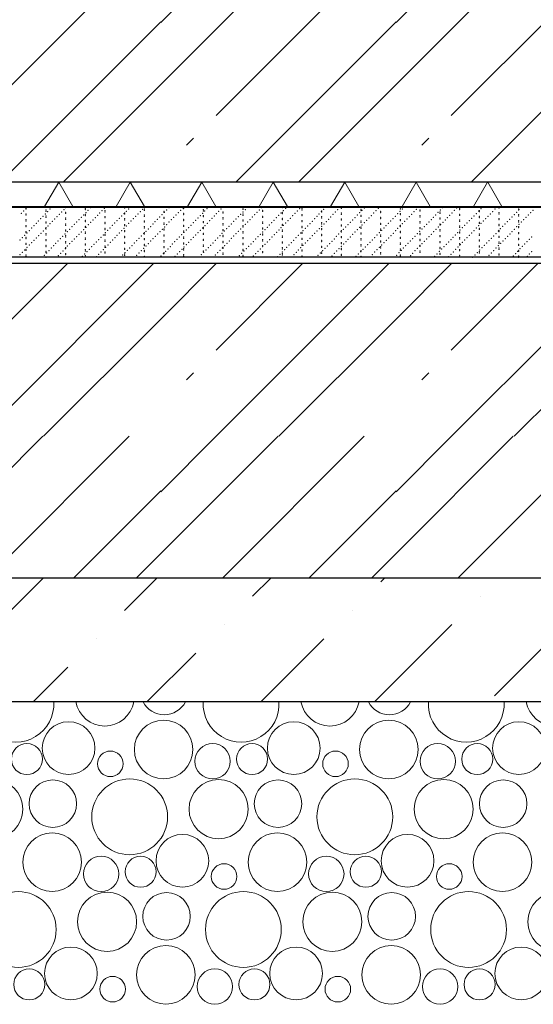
# Model space of a CAD drawing. Header units: millimetres. Extents: x -543656 to -529918, y -2500 to 6290.
# Tile 12 of 58: x -537440 to -537025, y -364 to 431. Entities that reach past the tile are written whole.
import ezdxf

# ---------------------------------------------------------------- set-up
doc = ezdxf.new("R2010")
doc.units = ezdxf.units.MM
doc.header["$MEASUREMENT"] = 0
doc.linetypes.add('Wipeout_Contour', pattern=[1000, 0, -1000])
for name, color, linetype in [('2 - KÓTA NS.2D', 7, 'Continuous'), ('2 - ČÁRA HLAVNÍ.2D', 7, 'Continuous'), ('3 - ZÁKLADOVÉ DESKY.3D', 7, 'Continuous'), ('4 - PODLAHY.3D', 7, 'Continuous'), ('Konstrukce – Dělicí čáry vrstev', 7, 'Continuous'), ('Nové_4 - ZDIVO - STĚNY NOSNÉ.3D', 7, 'Continuous'), ('Nové_Výplně - Povrchové', 7, 'Continuous'), ('Výplně - Povrchové', 7, 'Continuous'), ('Výplně – Řezové', 7, 'Continuous')]:
    doc.layers.add(name, color=color, linetype=linetype)
doc.styles.add('GENEROVANÝ_STYL_1', font='Arial.ttf')
doc.linetypes.add('ČÁRA HYDROIZOLACE', pattern='A,0,[2,B ŘEZ B-B´1.Shx,S=3.968254,R=0,X=0,Y=0.0125],-500,0', length=500)
doc.dimstyles.new('GENEROVANÝ_STYL__1', dxfattribs={"dimtxt": 100, "dimasz": 85.5, "dimexe": 0.18, "dimexo": 450, "dimgap": 0, "dimtad": 1, "dimdec": 0, "dimzin": 0, "dimdsep": 46, "dimtxsty": 'GENEROVANÝ_STYL_1', "dimblk": 'ARROWHEAD_6', "dimblk1": 'ARROWHEAD_6', "dimblk2": 'ARROWHEAD_6', "dimcen": 0.09, "dimclrd": 256, "dimclre": 256, "dimclrt": 256, "dimazin": 0, "dimtfac": 1, "dimtdec": 4, "dimtmove": 0, "dimatfit": 3, "dimfxl": 1, "dimtolj": 1, "dimtzin": 0, "dimarcsym": 0})

# ---------------------------------------------------------------- blocks, each defined once
blk = doc.blocks.new('Řez_1', base_point=(-1697940.48, 0))
at = {"color": 254, "linetype": 'Wipeout_Contour', "lineweight": 0, "ltscale": 2684131.923473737}
blk.add_wipeout([(-539644.22, 279.51), (-534954.19, 279.51), (-534944.22, 279.76), (-534944.22, 280.26), (-539644.22, 280.26)], dxfattribs=at).dxf.layer = 'Nové_Výplně - Povrchové'
blk = doc.blocks.new('*X4', base_point=(-1697940.48, 0))
at = {"layer": 'Výplně – Řezové', "color": 7, "linetype": 'Continuous', "lineweight": 0}
for p, q in [((-537471.62, 353.8), (-537351.89, 473.53)), ((-537326.29, 428.83), (-537281.59, 473.53)), ((-537326.29, 378.83), (-537231.59, 473.53)), ((-537281.62, 353.8), (-537161.89, 473.53)), ((-537136.29, 428.83), (-537091.59, 473.53)), ((-537136.29, 378.83), (-537041.59, 473.53)), ((-537091.62, 353.8), (-536971.89, 473.53)), ((-537455.72, 300), (-537326.29, 429.43)), ((-537265.72, 300), (-537136.29, 429.43)), ((-537075.72, 300), (-536946.29, 429.43)), ((-537405.12, 300), (-537326.29, 378.83)), ((-537215.12, 300), (-537136.29, 378.83)), ((-537305.54, 329.88), (-537299.91, 335.51)), ((-537115.54, 329.88), (-537109.91, 335.51))]:
    blk.add_line(p, q, dxfattribs=at)
blk = doc.blocks.new('Řez_3', base_point=(-1697940.48, 0))
at = {"layer": 'Výplně – Řezové', "linetype": 'Continuous', "lineweight": 0, "true_color": 0x000000}
h = blk.add_hatch(dxfattribs=at)
h.set_pattern_fill('IZOLACE_TEPELNÁ_TUHÁ', color=18, style=0, pattern_type=2)
h.set_pattern_definition([(60, (-1697940.485, 0), (-43.3012702, 25), []), (120, (-1697940.485, 0), (43.3012702, 25), [])])
h.paths.add_polyline_path([(-534944.22, 300), (-539644.22, 300), (-539644.22, 280.26), (-534944.22, 280.26)])
at = {"layer": '3 - ZÁKLADOVÉ DESKY.3D', "color": 7, "linetype": 'Continuous', "lineweight": 0}
blk.add_line((-534944.22, 280.26), (-539644.22, 280.26), dxfattribs=at)
at = {"layer": 'Konstrukce – Dělicí čáry vrstev', "color": 7, "linetype": 'Continuous', "lineweight": 30}
blk.add_line((-534944.22, 300), (-539644.22, 300), dxfattribs=at)
at = {"layer": '3 - ZÁKLADOVÉ DESKY.3D', "lineweight": 0}
blk.add_blockref('*X4', (-1697940.48, 0), dxfattribs=at)
blk = doc.blocks.new('*X92', base_point=(-1697940.48, 0))
at = {"layer": 'Výplně – Řezové', "color": 7, "linetype": 'Continuous', "lineweight": 0}
for centre, radius in [((-537323.96, -158.15), 23.65), ((-537142.1, -158.15), 23.65), ((-537400.7, -157.06), 21.28), ((-537218.84, -157.06), 21.28), ((-537036.99, -157.06), 21.28), ((-537434.38, -165.93), 12.54), ((-537284.44, -167.7), 14.29), ((-537252.53, -165.93), 12.54), ((-537102.59, -167.7), 14.29), ((-537070.68, -165.93), 12.54), ((-537367.01, -169.77), 10.34), ((-537185.16, -169.77), 10.34), ((-537461.47, -206.37), 23.85), ((-537413.45, -201.96), 19.18), ((-537351.39, -212.6), 30.61), ((-537279.61, -206.37), 23.85), ((-537231.59, -201.96), 19.18), ((-537169.54, -212.6), 30.61), ((-537097.76, -206.37), 23.85), ((-537049.74, -201.96), 19.18), ((-537413.96, -249.15), 23.65), ((-537308.84, -248.06), 21.28), ((-537232.1, -249.15), 23.65), ((-537126.99, -248.06), 21.28), ((-537050.25, -249.15), 23.65), ((-537374.44, -258.7), 14.29), ((-537342.53, -256.93), 12.54), ((-537192.59, -258.7), 14.29), ((-537160.68, -256.93), 12.54), ((-537275.16, -260.77), 10.34), ((-537093.3, -260.77), 10.34), ((-537441.39, -303.6), 30.61), ((-537369.61, -297.37), 23.85), ((-537321.59, -292.96), 19.18), ((-537259.54, -303.6), 30.61), ((-537187.76, -297.37), 23.85), ((-537139.74, -292.96), 19.18), ((-537077.69, -303.6), 30.61), ((-537005.9, -297.37), 23.85), ((-537398.84, -339.06), 21.28), ((-537322.1, -340.14), 23.65), ((-537216.99, -339.06), 21.28), ((-537140.25, -340.14), 23.65), ((-537035.14, -339.06), 21.28), ((-537432.53, -347.93), 12.54), ((-537365.16, -351.77), 10.34), ((-537282.59, -349.7), 14.29), ((-537250.68, -347.93), 12.54), ((-537183.3, -351.77), 10.34), ((-537100.74, -349.7), 14.29), ((-537068.82, -347.93), 12.54)]:
    blk.add_circle(centre, radius, dxfattribs=at)
for centre, radius, start, end in [((-537443.25, -121.6), 30.61, 176.51564, 3.48436), ((-537371.47, -115.38), 23.85, 190.55311, 349.44689), ((-537323.45, -110.97), 19.18, 207.23914, 332.76086), ((-537261.39, -121.6), 30.61, 176.51564, 3.48436), ((-537189.61, -115.38), 23.85, 190.55311, 349.44689), ((-537141.59, -110.97), 19.18, 207.23914, 332.76086), ((-537079.54, -121.6), 30.61, 176.51564, 3.48436), ((-537007.76, -115.38), 23.85, 190.55311, 349.44689)]:
    blk.add_arc(centre, radius, start, end, dxfattribs=at)
blk = doc.blocks.new('*X93', base_point=(-1697940.48, 0))
at = {"layer": 'Výplně – Řezové', "color": 7, "linetype": 'Continuous', "lineweight": 0}
for p, q in [((-537471.62, 164.4), (-537401.73, 234.29)), ((-537471.59, 94.73), (-537332.03, 234.29)), ((-537326.29, 189.43), (-537281.43, 234.29)), ((-537281.62, 164.4), (-537211.73, 234.29)), ((-537281.59, 94.73), (-537142.03, 234.29)), ((-537136.29, 189.43), (-537091.43, 234.29)), ((-537091.62, 164.4), (-537021.73, 234.29)), ((-537091.59, 94.73), (-536952.03, 234.29)), ((-537420.99, 94.73), (-537326.29, 189.43)), ((-537230.99, 94.73), (-537136.29, 189.43)), ((-537040.99, 94.73), (-536946.29, 189.43)), ((-537305.54, 140.48), (-537299.91, 146.11)), ((-537115.54, 140.48), (-537109.91, 146.11)), ((-537516.29, 0.03), (-537421.59, 94.73)), ((-537466.37, -19.74), (-537351.89, 94.73)), ((-537326.29, 50.03), (-537281.59, 94.73)), ((-537326.29, 0.03), (-537231.59, 94.73)), ((-537276.37, -19.74), (-537161.89, 94.73)), ((-537136.29, 50.03), (-537091.59, 94.73)), ((-537136.29, 0.03), (-537041.59, 94.73)), ((-537086.37, -19.74), (-536971.89, 94.73)), ((-537396.67, -19.74), (-537326.29, 50.63)), ((-537206.67, -19.74), (-537136.29, 50.63)), ((-537346.07, -19.74), (-537326.29, 0.03)), ((-537156.07, -19.74), (-537136.29, 0.03))]:
    blk.add_line(p, q, dxfattribs=at)
blk = doc.blocks.new('Řez_60', base_point=(-1697940.48, 0))
at = {"layer": 'Výplně – Řezové', "linetype": 'Continuous', "lineweight": 0, "true_color": 0x000000}
h = blk.add_hatch(dxfattribs=at)
h.set_pattern_fill('BETON_PROSTÝ__16_20', color=18, style=0, pattern_type=2)
h.set_pattern_definition([(45, (-1697940.48, 0), (-91.923878, 91.923878), [97.499996, -32.499999, 0, -32.499999]), (45, (-1697929, 103.41), (-91.923878, 91.923878), [97.499996, -32.499999, 0, -32.499999])])
h.paths.add_polyline_path([(-539694.22, -119.74), (-535044.22, -119.74), (-535044.22, -19.74), (-539694.22, -19.74)])
at = {"layer": 'Konstrukce – Dělicí čáry vrstev', "color": 7, "linetype": 'Continuous', "lineweight": 30}
for p, q in [((-536539.78, 234.29), (-538098.66, 234.29)), ((-535044.22, -19.74), (-539694.22, -19.74)), ((-535044.22, -119.74), (-539694.22, -119.74))]:
    blk.add_line(p, q, dxfattribs=at)
at = {"layer": '3 - ZÁKLADOVÉ DESKY.3D', "lineweight": 0}
for name in ['*X93', '*X92']:
    blk.add_blockref(name, (-1697940.48, 0), dxfattribs=at)
blk = doc.blocks.new('Řez_63', base_point=(-1697940.48, 0))
at = {"color": 254, "linetype": 'Wipeout_Contour', "lineweight": 0, "ltscale": 5372811.613652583}
blk.add_wipeout([(-534954.19, 279.51), (-539644.22, 279.51), (-539644.22, 278.49), (-538098.68, 239.37), (-538098.68, 239.29), (-536539.76, 239.29), (-536539.76, 239.37), (-536513.91, 240.02), (-536475.08, 241.01), (-536302.49, 245.38)], dxfattribs=at).dxf.layer = 'Výplně - Povrchové'
at = {"layer": '4 - PODLAHY.3D', "color": 181, "linetype": 'Continuous', "lineweight": 30, "true_color": 0x9e3eff}
blk.add_line((-534954.19, 279.51), (-539644.22, 279.51), dxfattribs=at)
at = {"layer": '4 - PODLAHY.3D', "color": 181, "linetype": 'Continuous', "lineweight": 15, "true_color": 0x9e3eff}
blk.add_line((-536539.76, 239.29), (-538098.68, 239.29), dxfattribs=at)
at = {"layer": '4 - PODLAHY.3D', "color": 7, "linetype": 'Continuous', "lineweight": 0}
for p in [(-537435.19, 278.73), (-537435.01, 279.16), (-537403.19, 279.48), (-537387.28, 278.69), (-537383.05, 279.27), (-537371.77, 278.96), (-537355.46, 279), (-537352.27, 278.42), (-537319.62, 279.5), (-537308.34, 279.19), (-537307.73, 279.48), (-537307.73, 278.53), (-537288.84, 278.65), (-537277.55, 278.34), (-537260, 279), (-537244.91, 279.42), (-537228.18, 279.32), (-537225.41, 278.88), (-537214.13, 278.57), (-537212.27, 278.53), (-537180.45, 278.84), (-537161.98, 279.11), (-537150.7, 278.8), (-537132.72, 279.32), (-537132.72, 278.37), (-537098.55, 279.34), (-537087.27, 279.03), (-537084.99, 278.84), (-537067.77, 278.5), (-537053.17, 279.16), (-537037.27, 278.37), (-537438.93, 274.9), (-537437.06, 276.81), (-537435.01, 278.21), (-537435.01, 274.4), (-537435.01, 273.45), (-537423.16, 270.53), (-537421.3, 272.45), (-537419.43, 274.36), (-537419.1, 277.42), (-537419.1, 276.47), (-537419.1, 272.66), (-537419.1, 271.71), (-537417.57, 276.28), (-537415.7, 278.19), (-537410.01, 272.14), (-537408.14, 274.05), (-537406.28, 275.97), (-537404.41, 277.88), (-537403.19, 275.67), (-537403.19, 274.72), (-537403.19, 270.92), (-537390.51, 271.6), (-537388.65, 273.52), (-537387.28, 277.73), (-537387.28, 273.93), (-537387.28, 272.98), (-537386.78, 275.43), (-537384.92, 277.35), (-537379.23, 271.29), (-537377.36, 273.21), (-537375.5, 275.13), (-537373.63, 277.04), (-537371.37, 276.94), (-537371.37, 275.99), (-537371.37, 272.18), (-537371.37, 271.23), (-537359.73, 270.76), (-537357.87, 272.68), (-537356, 274.59), (-537355.46, 275.2), (-537355.46, 274.25), (-537355.46, 270.44), (-537354.14, 276.51), (-537348.45, 270.45), (-537346.58, 272.37), (-537344.71, 274.28), (-537342.85, 276.2), (-537340.98, 278.11), (-537339.55, 278.21), (-537339.55, 277.26), (-537339.55, 273.45), (-537339.55, 272.5), (-537327.09, 271.83), (-537325.22, 273.75), (-537323.64, 276.47), (-537323.64, 275.51), (-537323.64, 271.71), (-537323.64, 270.76), (-537323.35, 275.66), (-537321.49, 277.58), (-537315.8, 271.52), (-537313.93, 273.44), (-537312.07, 275.36), (-537310.2, 277.27), (-537307.73, 274.72), (-537307.73, 273.77), (-537296.3, 270.99), (-537294.44, 272.91), (-537292.57, 274.82), (-537291.82, 277.73), (-537291.82, 276.78), (-537291.82, 272.98), (-537291.82, 272.03), (-537290.71, 276.74), (-537285.02, 270.68), (-537283.15, 272.6), (-537281.29, 274.51), (-537279.42, 276.43), (-537275.91, 275.99), (-537275.91, 275.04), (-537275.91, 271.23), (-537263.66, 272.06), (-537261.79, 273.98), (-537260, 278.05), (-537260, 274.25), (-537260, 273.29), (-537259.92, 275.89), (-537258.06, 277.81), (-537252.37, 271.75), (-537250.5, 273.67), (-537248.64, 275.59), (-537246.77, 277.5), (-537244.09, 277.26), (-537244.09, 276.31), (-537244.09, 272.5), (-537244.09, 271.55), (-537232.87, 271.22), (-537231.01, 273.14), (-537229.14, 275.05), (-537228.18, 275.51), (-537228.18, 274.56), (-537228.18, 270.76), (-537227.28, 276.97), (-537221.59, 270.91), (-537219.72, 272.83), (-537217.86, 274.74), (-537215.99, 276.66), (-537212.27, 277.58), (-537212.27, 273.77), (-537212.27, 272.82), (-537202.09, 270.38), (-537200.23, 272.29), (-537198.36, 274.21), (-537196.5, 276.12), (-537196.36, 276.78), (-537196.36, 275.83), (-537196.36, 272.03), (-537196.36, 271.07), (-537194.63, 278.04), (-537188.94, 271.98), (-537187.07, 273.9), (-537185.21, 275.82), (-537183.34, 277.73), (-537180.45, 275.04), (-537180.45, 274.09), (-537169.44, 271.45), (-537167.58, 273.37), (-537165.71, 275.28), (-537164.54, 278.05), (-537164.54, 277.1), (-537164.54, 273.29), (-537164.54, 272.34), (-537163.85, 277.2), (-537158.16, 271.14), (-537156.29, 273.06), (-537154.43, 274.97), (-537152.56, 276.89), (-537148.63, 276.31), (-537148.63, 275.36), (-537148.63, 271.55), (-537148.63, 270.6), (-537138.66, 270.61), (-537136.8, 272.52), (-537134.93, 274.44), (-537133.07, 276.35), (-537132.72, 274.56), (-537132.72, 273.61), (-537131.2, 278.27), (-537125.51, 272.21), (-537123.65, 274.13), (-537121.78, 276.05), (-537119.91, 277.96), (-537116.81, 277.58), (-537116.81, 276.62), (-537116.81, 272.82), (-537116.81, 271.87), (-537106.02, 271.68), (-537104.15, 273.6), (-537102.28, 275.51), (-537100.9, 275.83), (-537100.9, 274.88), (-537100.9, 271.07), (-537100.42, 277.43), (-537094.73, 271.37), (-537092.86, 273.29), (-537091, 275.2), (-537089.13, 277.12), (-537084.99, 277.89), (-537084.99, 274.09), (-537084.99, 273.14), (-537075.23, 270.84), (-537073.37, 272.75), (-537071.5, 274.67), (-537069.64, 276.58), (-537069.08, 277.1), (-537069.08, 276.15), (-537069.08, 272.34), (-537069.08, 271.39), (-537063.95, 270.53), (-537062.08, 272.44), (-537060.22, 274.36), (-537058.35, 276.28), (-537056.48, 278.19), (-537053.17, 275.36), (-537053.17, 274.4), (-537053.17, 270.6), (-537042.59, 271.91), (-537040.72, 273.83), (-537038.86, 275.74), (-537037.27, 277.42), (-537037.27, 273.61), (-537037.27, 272.66), (-537036.99, 277.66), (-537031.3, 271.6), (-537029.43, 273.52), (-537027.57, 275.43), (-537025.7, 277.35), (-537435.01, 269.65), (-537435.01, 268.7), (-537435.01, 264.89), (-537435.01, 263.94), (-537430.62, 262.87), (-537428.76, 264.78), (-537426.89, 266.7), (-537425.03, 268.61), (-537419.34, 262.56), (-537419.1, 267.9), (-537419.1, 266.95), (-537419.1, 263.15), (-537417.47, 264.47), (-537415.61, 266.39), (-537413.74, 268.31), (-537411.88, 270.22), (-537403.19, 269.96), (-537403.19, 266.16), (-537403.19, 265.21), (-537397.98, 263.94), (-537396.11, 265.86), (-537394.25, 267.77), (-537392.38, 269.69), (-537387.28, 269.17), (-537387.28, 268.22), (-537387.28, 264.42), (-537387.28, 263.46), (-537386.69, 263.63), (-537384.82, 265.55), (-537382.96, 267.46), (-537381.09, 269.38), (-537371.37, 267.43), (-537371.37, 266.48), (-537371.37, 262.67), (-537367.2, 263.1), (-537365.33, 265.01), (-537363.46, 266.93), (-537361.6, 268.84), (-537355.91, 262.79), (-537355.46, 269.49), (-537355.46, 265.68), (-537355.46, 264.73), (-537354.04, 264.7), (-537352.18, 266.62), (-537350.31, 268.54), (-537339.55, 268.7), (-537339.55, 267.75), (-537339.55, 263.94), (-537339.55, 262.99), (-537334.55, 264.17), (-537332.68, 266.09), (-537330.82, 268), (-537328.95, 269.92), (-537323.64, 266.95), (-537323.64, 266), (-537323.26, 263.86), (-537321.4, 265.78), (-537319.53, 267.69), (-537317.66, 269.61), (-537307.73, 269.96), (-537307.73, 269.01), (-537307.73, 265.21), (-537307.73, 264.26), (-537303.77, 263.33), (-537301.9, 265.24), (-537300.03, 267.16), (-537298.17, 269.07), (-537292.48, 263.02), (-537291.82, 268.22), (-537291.82, 267.27), (-537291.82, 263.46), (-537291.82, 262.51), (-537290.61, 264.93), (-537288.75, 266.85), (-537286.88, 268.77), (-537275.91, 270.28), (-537275.91, 266.48), (-537275.91, 265.53), (-537272.98, 262.48), (-537271.12, 264.4), (-537269.25, 266.32), (-537267.39, 268.23), (-537265.52, 270.15), (-537260, 269.49), (-537260, 268.54), (-537260, 264.73), (-537260, 263.78), (-537259.83, 264.09), (-537257.97, 266.01), (-537256.1, 267.92), (-537254.23, 269.84), (-537244.09, 267.75), (-537244.09, 266.79), (-537244.09, 262.99), (-537240.34, 263.56), (-537238.47, 265.47), (-537236.61, 267.39), (-537234.74, 269.3), (-537229.05, 263.25), (-537228.18, 269.81), (-537228.18, 266), (-537228.18, 265.05), (-537227.18, 265.16), (-537225.32, 267.08), (-537223.45, 269), (-537212.27, 269.01), (-537212.27, 268.06), (-537212.27, 264.26), (-537212.27, 263.31), (-537209.55, 262.71), (-537207.69, 264.63), (-537205.82, 266.55), (-537203.96, 268.46), (-537196.4, 264.32), (-537196.36, 267.27), (-537196.36, 266.32), (-537196.36, 262.51), (-537194.54, 266.24), (-537192.67, 268.15), (-537190.81, 270.07), (-537180.45, 270.28), (-537180.45, 269.33), (-537180.45, 265.53), (-537180.45, 264.57), (-537176.91, 263.79), (-537175.04, 265.7), (-537173.18, 267.62), (-537171.31, 269.53), (-537165.62, 263.48), (-537164.54, 268.54), (-537164.54, 267.59), (-537164.54, 263.78), (-537164.54, 262.83), (-537163.76, 265.39), (-537161.89, 267.31), (-537160.02, 269.23), (-537148.63, 266.79), (-537148.63, 265.84), (-537146.13, 262.94), (-537144.26, 264.86), (-537142.39, 266.78), (-537140.53, 268.69), (-537134.84, 262.64), (-537132.97, 264.55), (-537132.72, 269.81), (-537132.72, 268.85), (-537132.72, 265.05), (-537132.72, 264.1), (-537131.11, 266.47), (-537129.24, 268.38), (-537127.38, 270.3), (-537116.81, 268.06), (-537116.81, 267.11), (-537116.81, 263.31), (-537113.48, 264.02), (-537111.61, 265.93), (-537109.75, 267.85), (-537107.88, 269.76), (-537102.19, 263.71), (-537100.9, 270.12), (-537100.9, 266.32), (-537100.9, 265.37), (-537100.33, 265.62), (-537098.46, 267.54), (-537096.59, 269.46), (-537084.99, 269.33), (-537084.99, 268.38), (-537084.99, 264.57), (-537084.99, 263.62), (-537082.7, 263.17), (-537080.83, 265.09), (-537078.97, 267.01), (-537077.1, 268.92), (-537071.41, 262.87), (-537069.54, 264.78), (-537069.08, 267.59), (-537069.08, 266.64), (-537069.08, 262.83), (-537067.68, 266.7), (-537065.81, 268.61), (-537053.17, 269.65), (-537053.17, 265.84), (-537053.17, 264.89), (-537050.05, 264.25), (-537048.18, 266.16), (-537046.32, 268.08), (-537044.45, 269.99), (-537038.76, 263.94), (-537037.27, 268.85), (-537037.27, 267.9), (-537037.27, 264.1), (-537037.27, 263.15), (-537036.9, 265.85), (-537035.03, 267.77), (-537033.17, 269.69), (-537438.09, 255.2), (-537436.22, 257.12), (-537435.01, 260.13), (-537435.01, 259.18), (-537435.01, 255.38), (-537434.36, 259.04), (-537432.49, 260.95), (-537426.8, 254.9), (-537424.93, 256.81), (-537423.07, 258.73), (-537421.2, 260.64), (-537419.1, 262.2), (-537419.1, 258.39), (-537419.1, 257.44), (-537405.44, 256.28), (-537403.57, 258.19), (-537403.19, 261.4), (-537403.19, 260.45), (-537403.19, 256.65), (-537403.19, 255.7), (-537401.71, 260.11), (-537399.84, 262.02), (-537394.15, 255.97), (-537392.29, 257.88), (-537390.42, 259.8), (-537388.56, 261.72), (-537387.28, 259.66), (-537387.28, 258.71), (-537387.28, 254.9), (-537374.66, 255.43), (-537372.79, 257.35), (-537371.37, 261.72), (-537371.37, 257.91), (-537371.37, 256.96), (-537370.93, 259.27), (-537369.06, 261.18), (-537363.37, 255.13), (-537361.51, 257.04), (-537359.64, 258.96), (-537357.77, 260.87), (-537355.46, 260.93), (-537355.46, 259.98), (-537355.46, 256.17), (-537355.46, 255.22), (-537343.88, 254.59), (-537342.01, 256.51), (-537340.14, 258.42), (-537339.55, 259.18), (-537339.55, 258.23), (-537338.28, 260.34), (-537336.41, 262.25), (-537330.72, 256.2), (-537328.86, 258.11), (-537326.99, 260.03), (-537325.13, 261.95), (-537323.64, 262.2), (-537323.64, 261.24), (-537323.64, 257.44), (-537323.64, 256.49), (-537311.23, 255.66), (-537309.36, 257.58), (-537307.73, 260.45), (-537307.73, 259.5), (-537307.73, 255.7), (-537307.73, 254.74), (-537307.5, 259.5), (-537305.63, 261.41), (-537299.94, 255.36), (-537298.08, 257.27), (-537296.21, 259.19), (-537294.34, 261.1), (-537291.82, 258.71), (-537291.82, 257.76), (-537280.45, 254.82), (-537278.58, 256.74), (-537276.72, 258.65), (-537275.91, 261.72), (-537275.91, 260.77), (-537275.91, 256.96), (-537275.91, 256.01), (-537274.85, 260.57), (-537269.16, 254.51), (-537267.29, 256.43), (-537265.43, 258.34), (-537263.56, 260.26), (-537261.7, 262.18), (-537260, 259.98), (-537260, 259.02), (-537260, 255.22), (-537247.8, 255.89), (-537245.93, 257.81), (-537244.09, 262.04), (-537244.09, 258.23), (-537244.09, 257.28), (-537244.07, 259.73), (-537242.2, 261.64), (-537236.51, 255.59), (-537234.65, 257.5), (-537232.78, 259.42), (-537230.92, 261.33), (-537228.18, 261.24), (-537228.18, 260.29), (-537228.18, 256.49), (-537228.18, 255.54), (-537217.02, 255.05), (-537215.15, 256.97), (-537213.29, 258.88), (-537212.27, 259.5), (-537212.27, 258.55), (-537212.27, 254.74), (-537211.42, 260.8), (-537205.73, 254.74), (-537203.87, 256.66), (-537202, 258.57), (-537200.13, 260.49), (-537198.27, 262.41), (-537196.36, 261.56), (-537196.36, 257.76), (-537196.36, 256.8), (-537184.37, 256.12), (-537182.5, 258.04), (-537180.64, 259.96), (-537180.45, 260.77), (-537180.45, 259.82), (-537180.45, 256.01), (-537180.45, 255.06), (-537178.77, 261.87), (-537173.08, 255.82), (-537171.22, 257.73), (-537169.35, 259.65), (-537167.49, 261.56), (-537164.54, 259.02), (-537164.54, 258.07), (-537153.59, 255.28), (-537151.72, 257.2), (-537149.86, 259.11), (-537148.63, 262.04), (-537148.63, 261.09), (-537148.63, 257.28), (-537148.63, 256.33), (-537147.99, 261.03), (-537142.3, 254.97), (-537140.44, 256.89), (-537138.57, 258.8), (-537136.7, 260.72), (-537132.72, 260.29), (-537132.72, 259.34), (-537132.72, 255.54), (-537132.72, 254.59), (-537120.94, 256.35), (-537119.08, 258.27), (-537117.21, 260.19), (-537116.81, 262.35), (-537116.81, 258.55), (-537116.81, 257.6), (-537115.34, 262.1), (-537109.65, 256.05), (-537107.79, 257.96), (-537105.92, 259.88), (-537104.06, 261.79), (-537100.9, 261.56), (-537100.9, 260.61), (-537100.9, 256.8), (-537100.9, 255.85), (-537090.16, 255.51), (-537088.29, 257.43), (-537086.43, 259.34), (-537084.99, 259.82), (-537084.99, 258.87), (-537084.99, 255.06), (-537084.56, 261.26), (-537078.87, 255.2), (-537077.01, 257.12), (-537075.14, 259.03), (-537073.28, 260.95), (-537069.08, 261.88), (-537069.08, 258.07), (-537069.08, 257.12), (-537059.38, 254.67), (-537057.51, 256.59), (-537055.65, 258.5), (-537053.78, 260.42), (-537053.17, 261.09), (-537053.17, 260.13), (-537053.17, 256.33), (-537053.17, 255.38), (-537051.91, 262.33), (-537046.22, 256.28), (-537044.36, 258.19), (-537042.49, 260.11), (-537040.63, 262.02), (-537037.27, 259.34), (-537037.27, 258.39), (-537037.27, 254.59), (-537026.73, 255.74), (-537439.95, 253.29), (-537435.01, 254.43), (-537435.01, 250.62), (-537435.01, 249.67), (-537434.26, 247.23), (-537432.4, 249.15), (-537430.53, 251.06), (-537428.67, 252.98), (-537419.1, 253.63), (-537419.1, 252.68), (-537419.1, 248.88), (-537419.1, 247.93), (-537414.77, 246.7), (-537412.9, 248.61), (-537411.04, 250.53), (-537409.17, 252.45), (-537407.31, 254.36), (-537403.19, 251.89), (-537403.19, 250.94), (-537403.19, 247.13), (-537401.62, 248.31), (-537399.75, 250.22), (-537397.88, 252.14), (-537396.02, 254.05), (-537387.28, 253.95), (-537387.28, 250.15), (-537387.28, 249.19), (-537382.12, 247.77), (-537380.25, 249.69), (-537378.39, 251.6), (-537376.52, 253.52), (-537371.37, 253.16), (-537371.37, 252.21), (-537371.37, 248.4), (-537371.37, 247.45), (-537370.83, 247.46), (-537368.97, 249.38), (-537367.1, 251.29), (-537365.24, 253.21), (-537355.46, 251.41), (-537355.46, 250.46), (-537355.46, 246.66), (-537351.34, 246.93), (-537349.47, 248.84), (-537347.61, 250.76), (-537345.74, 252.68), (-537340.05, 246.62), (-537339.55, 254.43), (-537339.55, 253.48), (-537339.55, 249.67), (-537339.55, 248.72), (-537338.19, 248.54), (-537336.32, 250.45), (-537334.45, 252.37), (-537332.59, 254.28), (-537323.64, 252.68), (-537323.64, 251.73), (-537323.64, 247.93), (-537323.64, 246.97), (-537318.69, 248), (-537316.83, 249.92), (-537314.96, 251.83), (-537313.09, 253.75), (-537307.73, 250.94), (-537307.73, 249.99), (-537307.4, 247.69), (-537305.54, 249.61), (-537303.67, 251.52), (-537301.81, 253.44), (-537291.82, 253.95), (-537291.82, 253), (-537291.82, 249.19), (-537291.82, 248.24), (-537287.91, 247.16), (-537286.04, 249.07), (-537284.18, 250.99), (-537282.31, 252.91), (-537276.62, 246.85), (-537275.91, 252.21), (-537275.91, 251.26), (-537275.91, 247.45), (-537274.76, 248.77), (-537272.89, 250.68), (-537271.03, 252.6), (-537260, 254.27), (-537260, 250.46), (-537260, 249.51), (-537255.26, 248.23), (-537253.4, 250.15), (-537251.53, 252.06), (-537249.66, 253.98), (-537244.09, 253.48), (-537244.09, 252.52), (-537244.09, 248.72), (-537244.09, 247.77), (-537243.98, 247.92), (-537242.11, 249.84), (-537240.24, 251.75), (-537238.38, 253.67), (-537228.18, 251.73), (-537228.18, 250.78), (-537228.18, 246.97), (-537224.48, 247.39), (-537222.61, 249.3), (-537220.75, 251.22), (-537218.88, 253.14), (-537213.19, 247.08), (-537212.27, 253.79), (-537212.27, 249.99), (-537212.27, 249.04), (-537211.33, 249), (-537209.46, 250.91), (-537207.6, 252.83), (-537196.36, 253), (-537196.36, 252.05), (-537196.36, 248.24), (-537196.36, 247.29), (-537193.7, 246.55), (-537191.83, 248.46), (-537189.97, 250.38), (-537188.1, 252.29), (-537186.24, 254.21), (-537180.55, 248.15), (-537180.45, 251.26), (-537180.45, 250.3), (-537178.68, 250.07), (-537176.81, 251.98), (-537174.95, 253.9), (-537164.54, 254.27), (-537164.54, 253.32), (-537164.54, 249.51), (-537164.54, 248.56), (-537161.05, 247.62), (-537159.19, 249.53), (-537157.32, 251.45), (-537155.45, 253.37), (-537149.76, 247.31), (-537148.63, 252.52), (-537148.63, 251.57), (-537148.63, 247.77), (-537148.63, 246.82), (-537147.9, 249.23), (-537146.03, 251.14), (-537144.17, 253.06), (-537132.72, 250.78), (-537132.72, 249.83), (-537130.27, 246.78), (-537128.4, 248.69), (-537126.54, 250.61), (-537124.67, 252.52), (-537122.81, 254.44), (-537117.12, 248.38), (-537116.81, 253.79), (-537116.81, 252.84), (-537116.81, 249.04), (-537116.81, 248.08), (-537115.25, 250.3), (-537113.39, 252.21), (-537111.52, 254.13), (-537100.9, 252.05), (-537100.9, 251.1), (-537100.9, 247.29), (-537097.62, 247.85), (-537095.76, 249.77), (-537093.89, 251.68), (-537092.02, 253.6), (-537086.33, 247.54), (-537084.99, 254.11), (-537084.99, 250.3), (-537084.99, 249.35), (-537084.47, 249.46), (-537082.6, 251.37), (-537080.74, 253.29), (-537069.08, 253.32), (-537069.08, 252.37), (-537069.08, 248.56), (-537069.08, 247.61), (-537066.84, 247.01), (-537064.97, 248.92), (-537063.11, 250.84), (-537061.24, 252.75), (-537055.55, 246.7), (-537053.69, 248.61), (-537053.17, 251.57), (-537053.17, 250.62), (-537053.17, 246.82), (-537051.82, 250.53), (-537049.96, 252.44), (-537048.09, 254.36), (-537037.27, 253.63), (-537037.27, 249.83), (-537037.27, 248.88), (-537034.19, 248.08), (-537032.33, 250), (-537030.46, 251.91), (-537028.6, 253.83), (-537439.86, 241.49), (-537437.99, 243.4), (-537436.13, 245.32), (-537435.01, 245.86), (-537435.01, 244.91), (-537435.01, 241.11), (-537435.01, 240.16), (-537420.36, 240.95), (-537419.1, 244.12), (-537419.1, 243.17), (-537419.1, 239.36), (-537418.5, 242.87), (-537416.63, 244.78), (-537409.08, 240.64), (-537407.21, 242.56), (-537405.35, 244.47), (-537403.48, 246.39), (-537403.19, 246.18), (-537403.19, 242.38), (-537403.19, 241.43), (-537389.58, 240.11), (-537387.72, 242.02), (-537387.28, 245.39), (-537387.28, 244.44), (-537387.28, 240.63), (-537387.28, 239.68), (-537385.85, 243.94), (-537383.99, 245.86), (-537378.3, 239.8), (-537376.43, 241.72), (-537374.56, 243.63), (-537372.7, 245.55), (-537371.37, 243.65), (-537371.37, 242.69), (-537356.94, 241.18), (-537355.46, 245.71), (-537355.46, 241.9), (-537355.46, 240.95), (-537355.07, 243.1), (-537353.2, 245.01), (-537345.65, 240.87), (-537343.78, 242.79), (-537341.92, 244.7), (-537339.55, 244.91), (-537339.55, 243.96), (-537339.55, 240.16), (-537326.15, 240.34), (-537324.29, 242.25), (-537323.64, 243.17), (-537323.64, 242.22), (-537322.42, 244.17), (-537320.56, 246.09), (-537314.87, 240.03), (-537313, 241.95), (-537311.14, 243.86), (-537309.27, 245.78), (-537307.73, 246.18), (-537307.73, 245.23), (-537307.73, 241.43), (-537307.73, 240.47), (-537295.37, 239.5), (-537293.51, 241.41), (-537291.82, 244.44), (-537291.82, 243.49), (-537291.82, 239.68), (-537291.64, 243.33), (-537289.77, 245.24), (-537282.22, 241.1), (-537280.35, 243.02), (-537278.49, 244.93), (-537275.91, 246.5), (-537275.91, 242.69), (-537275.91, 241.74), (-537262.72, 240.57), (-537260.86, 242.48), (-537260, 245.71), (-537260, 244.75), (-537260, 240.95), (-537260, 240), (-537258.99, 244.4), (-537257.13, 246.32), (-537251.44, 240.26), (-537249.57, 242.18), (-537247.71, 244.09), (-537245.84, 246.01), (-537244.09, 243.96), (-537244.09, 243.01), (-537231.94, 239.73), (-537230.08, 241.64), (-537228.21, 243.56), (-537228.18, 246.02), (-537228.18, 242.22), (-537228.18, 241.27), (-537226.35, 245.47), (-537220.66, 239.42), (-537218.79, 241.33), (-537216.92, 243.25), (-537215.06, 245.16), (-537212.27, 245.23), (-537212.27, 244.28), (-537212.27, 240.47), (-537212.27, 239.52), (-537199.29, 240.8), (-537197.43, 242.71), (-537196.36, 243.49), (-537196.36, 242.54), (-537195.56, 244.63), (-537188.01, 240.49), (-537186.14, 242.41), (-537184.28, 244.32), (-537182.41, 246.24), (-537180.45, 246.5), (-537180.45, 245.55), (-537180.45, 241.74), (-537180.45, 240.79), (-537168.51, 239.96), (-537166.65, 241.87), (-537164.78, 243.79), (-537164.54, 244.75), (-537164.54, 243.8), (-537164.54, 240), (-537162.92, 245.7), (-537157.23, 239.65), (-537155.36, 241.56), (-537153.5, 243.48), (-537151.63, 245.39), (-537148.63, 243.01), (-537148.63, 242.06), (-537135.87, 241.03), (-537134, 242.94), (-537132.72, 246.02), (-537132.72, 245.07), (-537132.72, 241.27), (-537132.72, 240.32), (-537132.13, 244.86), (-537124.58, 240.72), (-537122.71, 242.64), (-537120.85, 244.55), (-537118.98, 246.47), (-537116.81, 244.28), (-537116.81, 243.33), (-537116.81, 239.52), (-537105.08, 240.19), (-537103.22, 242.1), (-537101.35, 244.02), (-537100.9, 246.34), (-537100.9, 242.54), (-537100.9, 241.58), (-537099.49, 245.93), (-537093.8, 239.88), (-537091.93, 241.79), (-537090.07, 243.71), (-537088.2, 245.62), (-537084.99, 245.55), (-537084.99, 244.6), (-537084.99, 240.79), (-537084.99, 239.84), (-537074.3, 239.34), (-537072.44, 241.26), (-537070.57, 243.18), (-537069.08, 243.8), (-537069.08, 242.85), (-537068.71, 245.09), (-537061.15, 240.95), (-537059.28, 242.87), (-537057.42, 244.78), (-537053.17, 245.86), (-537053.17, 242.06), (-537053.17, 241.11), (-537041.65, 240.42), (-537039.79, 242.33), (-537037.92, 244.25), (-537037.27, 245.07), (-537037.27, 244.12), (-537037.27, 240.32), (-537037.27, 239.36), (-537036.06, 246.16), (-537030.37, 240.11), (-537028.5, 242.02), (-537026.64, 243.94)]:
    blk.add_point(p, dxfattribs=at)
blk = doc.blocks.new('*D197', base_point=(-1697940.48, 0))
at = {"layer": '2 - KÓTA NS.2D', "color": 96, "linetype": 'Continuous', "lineweight": 0, "true_color": 0x007d00}
for p, q in [((-536754.45, 300), (-536754.45, 500)), ((-536670.08, 300), (-537204.45, 300)), ((-536754.45, 239.96), (-536754.45, 300))]:
    blk.add_line(p, q, dxfattribs=at)
at = {"layer": '2 - KÓTA NS.2D', "color": 96, "linetype": 'Continuous', "lineweight": 15, "true_color": 0x007d00}
for p, q in [((-536799.45, 345), (-536709.45, 255)), ((-536799.45, 284.96), (-536709.45, 194.96))]:
    blk.add_line(p, q, dxfattribs=at)
blk = doc.blocks.new('ARROWHEAD_6')
at = {"color": 0, "linetype": 'Continuous', "lineweight": 0}
for p, q in [((-0.5, -0.5), (0.5, 0.5)), ((0, 0), (-1, 0))]:
    blk.add_line(p, q, dxfattribs=at)
blk = doc.blocks.new('*D198', base_point=(-1697940.48, 0))
at = {"layer": '2 - KÓTA NS.2D', "color": 96, "linetype": 'Continuous', "lineweight": 15, "true_color": 0x007d00}
for p, q in [((-536799.45, 545), (-536709.45, 455)), ((-536799.45, 345), (-536709.45, 255))]:
    blk.add_line(p, q, dxfattribs=at)
at = {"layer": '2 - KÓTA NS.2D', "color": 96, "linetype": 'Continuous', "lineweight": 0, "true_color": 0x007d00}
for p, q in [((-536670.08, 500), (-537204.45, 500)), ((-536754.45, 300), (-536754.45, 500))]:
    blk.add_line(p, q, dxfattribs=at)

msp = doc.modelspace()

# ---------------------------------------------------------------- block references
at = {"layer": 'Nové_4 - ZDIVO - STĚNY NOSNÉ.3D', "lineweight": 0}
msp.add_blockref('Řez_1', (-1697940.48, 0), dxfattribs=at)

# ---------------------------------------------------------------- next in the draw order: block references
at = {"layer": '3 - ZÁKLADOVÉ DESKY.3D', "lineweight": 0}
for name in ['Řez_3', 'Řez_60']:
    msp.add_blockref(name, (-1697940.48, 0), dxfattribs=at)

# ---------------------------------------------------------------- next in the draw order: block references
at = {"layer": '4 - PODLAHY.3D', "lineweight": 0}
msp.add_blockref('Řez_63', (-1697940.48, 0), dxfattribs=at)

# ---------------------------------------------------------------- next in the draw order: linework, layer by layer
at = {"layer": '2 - ČÁRA HLAVNÍ.2D', "color": 181, "linetype": 'ČÁRA HYDROIZOLACE', "lineweight": 30, "true_color": 0x9e3eff}
msp.add_line((-538092.56, 239.29), (-536525.59, 239.99), dxfattribs=at)

# ---------------------------------------------------------------- next in the draw order: dimensions: what is measured, and where the dimension line sits
at = {"layer": '2 - KÓTA NS.2D', "color": 96, "linetype": 'Continuous', "lineweight": 0, "true_color": 0x007d00}
for base, p1, p2, picture, middle in [((-536754.45, 500), (-536754.45, 300), (-539944.22, 500), '*D198', (-536824.45, 662.74)), ((-536754.45, 300), (-536593.99, 239.96), (-536754.45, 300), '*D197', (-536824.45, 120.91))]:
    dim = msp.add_linear_dim(base=base, p1=p1, p2=p2, angle=90, dimstyle='GENEROVANÝ_STYL__1', dxfattribs=at)
    dim.commit()
    dim.dimension.update_dxf_attribs({"geometry": picture, "text_midpoint": middle, "dimtype": 160, "text_rotation": 90})

doc.saveas('drawing.dxf')
